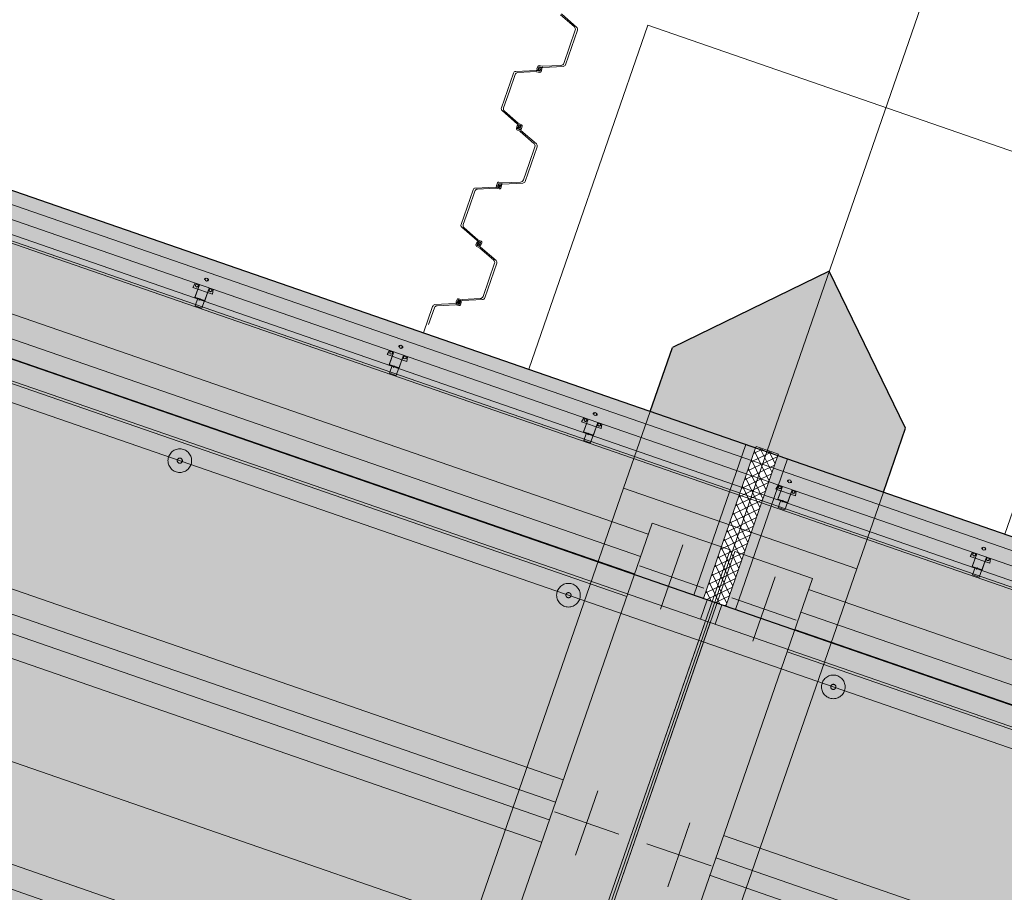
# Model space of a CAD drawing. Header units: metres. Extents: x 7508979 to 7510298, y 5841961 to 5842536.
# Tile 34 of 64: x 7509689 to 7509699, y 5842475 to 5842483. Entities that reach past the tile are written whole.
import ezdxf

# ---------------------------------------------------------------- set-up
doc = ezdxf.new("R2010")
doc.units = ezdxf.units.M
doc.linetypes.add('ACAD_ISO10W100', pattern=[18, 12, -3, 0, -3])
doc.linetypes.add('DASHED', pattern=[0.75, 0.5, -0.25])
for name, color, linetype, lineweight in [('013_AKP-Osie-2', 142, 'ACAD_ISO10W100', 18), ('015_AKP-Stal-cienka', 60, 'Continuous', 18), ('07_AKP-Wyposazenie', 133, 'Continuous', 18), ('08_JK_beton_przerywana', 40, 'DASHED', 9), ('09_JK_stal_przerywana', 90, 'DASHED', 9), ('16_JK_wyposażenie cienka', 200, 'Continuous', 13), ('AKP-Beton-widok', 44, 'Continuous', 30)]:
    doc.layers.add(name, color=color, linetype=linetype, lineweight=lineweight)
doc.layers.add('03_AKP-Kreskowania', color=7, linetype='Continuous', lineweight=9, true_color=0xa6a6a6)

msp = doc.modelspace()

# ---------------------------------------------------------------- hatches: boundary and pattern name
at = {"layer": '03_AKP-Kreskowania', "ltscale": 100, "transparency": 33554687}
h = msp.add_hatch(dxfattribs=at)
h.set_pattern_fill('GRASS', color=256, scale=0.045, angle=160.90316)
h.set_pattern_definition([(250.90316, (7511633.8898, 5841844.2328), (0.49932114, -1.028167), [0.2143125, -1.4021336]), (205.90316, (7511633.8898, 5841844.2328), (0.49932114, -1.028167), [0.2143125, -0.9286875]), (295.90316, (7511633.8898, 5841844.2328), (1.028167, 0.49932114), [0.2143125, -0.9286875])])
edge = h.paths.add_edge_path()
edge.add_spline(control_points=[(7509560.4281, 5842502.0417), (7509560.9762, 5842501.8269), (7509562.2237, 5842501.368), (7509563.4849, 5842500.9741), (7509564.2028, 5842500.7802)], knot_values=[19454.944206, 19454.944206, 19454.944206, 19454.944206, 21223.462374, 23456.740739, 23456.740739, 23456.740739, 23456.740739], degree=3, periodic=0)
edge.add_line((7509564.2028, 5842500.7802), (7509567.9422, 5842511.5796))
edge.add_line((7509567.9422, 5842511.5796), (7509567.9446, 5842511.601))
edge.add_line((7509567.9446, 5842511.601), (7509564.2647, 5842513.1229))
edge.add_line((7509564.2647, 5842513.1229), (7509560.4281, 5842502.0417))
edge = h.paths.add_edge_path()
edge.add_spline(control_points=[(7509557.9601, 5842503.0982), (7509558.5003, 5842502.8474), (7509559.0446, 5842502.6075), (7509559.5926, 5842502.3793)], knot_values=[24358.247031, 24358.247031, 24358.247031, 24358.247031, 26137.75858, 26137.75858, 26137.75858, 26137.75858], degree=3, periodic=0)
edge.add_line((7509559.5926, 5842502.3793), (7509563.4315, 5842513.4675))
edge.add_line((7509563.4315, 5842513.4675), (7509561.7858, 5842514.1481))
edge.add_line((7509561.7858, 5842514.1481), (7509557.9601, 5842503.0982))
edge = h.paths.add_edge_path()
edge.add_line((7509571.9005, 5842523.027), (7509571.9118, 5842523.0452))
edge.add_line((7509571.9118, 5842523.0452), (7509575.6504, 5842533.8449))
edge.add_spline(control_points=[(7509575.6504, 5842533.8449), (7509574.9664, 5842534.1365), (7509573.7316, 5842534.6067), (7509572.4674, 5842535.0174), (7509571.9038, 5842535.1875)], knot_values=[19454.944206, 19454.944206, 19454.944206, 19454.944206, 21688.222571, 23456.740739, 23456.740739, 23456.740739, 23456.740739], degree=3, periodic=0)
edge.add_line((7509571.9038, 5842535.1875), (7509568.0673, 5842524.1062))
edge.add_line((7509568.0673, 5842524.1062), (7509571.9005, 5842523.027))
edge = h.paths.add_edge_path()
edge.add_line((7509565.4852, 5842524.8333), (7509567.1995, 5842524.3506))
edge.add_line((7509567.1995, 5842524.3506), (7509571.0384, 5842535.4387))
edge.add_spline(control_points=[(7509571.0384, 5842535.4387), (7509570.4667, 5842535.5982), (7509569.8905, 5842535.7463), (7509569.3109, 5842535.8831)], knot_values=[24358.247031, 24358.247031, 24358.247031, 24358.247031, 26137.75858, 26137.75858, 26137.75858, 26137.75858], degree=3, periodic=0)
edge.add_line((7509569.3109, 5842535.8831), (7509565.4852, 5842524.8333))
edge = h.paths.add_edge_path()
edge.add_line((7509887.6326, 5842386.6744), (7509887.5854, 5842386.6908))
edge.add_line((7509887.5854, 5842386.6908), (7509891.9401, 5842399.2688))
edge.add_line((7509891.9401, 5842399.2688), (7509891.8637, 5842399.2926))
edge.add_line((7509891.8637, 5842399.2926), (7509887.4791, 5842386.6283))
edge.add_spline(control_points=[(7509887.4791, 5842386.6283), (7509887.9536, 5842386.3755), (7509890.7836, 5842384.9527), (7509893.6314, 5842383.8847), (7509896.0866, 5842383.23), (7509896.1132, 5842383.223)], knot_values=[21013.433794, 21013.433794, 21013.433794, 21013.433794, 22562.78043, 30165.17056, 30248.311095, 30248.311095, 30248.311095, 30248.311095], degree=3, periodic=0)
edge.add_line((7509896.1132, 5842383.223), (7509900.7195, 5842396.5278))
edge.add_line((7509900.7195, 5842396.5278), (7509891.9879, 5842399.2539))
edge.add_line((7509891.9879, 5842399.2539), (7509887.6326, 5842386.6744))
edge = h.paths.add_edge_path()
edge.add_line((7509903.4828, 5842409.6798), (7509906.9863, 5842419.7991))
edge.add_spline(control_points=[(7509906.9863, 5842419.7991), (7509906.3199, 5842420.0756), (7509903.6823, 5842421.1154), (7509900.9332, 5842421.9377), (7509898.8371, 5842422.185)], knot_values=[9690.860076, 9690.860076, 9690.860076, 9690.860076, 11850.095835, 18161.631326, 18161.631326, 18161.631326, 18161.631326], degree=3, periodic=0)
edge.add_line((7509898.8371, 5842422.185), (7509895.5102, 5842412.5758))
edge.add_line((7509895.5102, 5842412.5758), (7509895.509, 5842412.5713))
edge.add_line((7509895.509, 5842412.5713), (7509903.4828, 5842409.6798))
at = {"layer": '03_AKP-Kreskowania', "ltscale": 100, "transparency": 33554572}
h = msp.add_hatch(color=256, dxfattribs=at)
h.dxf.hatch_style = 1
h.paths.add_polyline_path([(7509658.4162, 5842490.5913), (7509695.8085, 5842477.6453), (7509696.3156, 5842479.11), (7509658.9233, 5842492.056)])
at = {"layer": '03_AKP-Kreskowania', "ltscale": 100, "transparency": 33554636}
h = msp.add_hatch(color=256, dxfattribs=at)
h.dxf.hatch_style = 1
h.paths.add_polyline_path([(7509658.2185, 5842490.4481), (7509695.8754, 5842477.4105), (7509695.9408, 5842477.5995), (7509658.2839, 5842490.6371)])
at = {"layer": '03_AKP-Kreskowania', "ltscale": 100, "transparency": 33554508}
h = msp.add_hatch(color=256, dxfattribs=at)
h.dxf.hatch_style = 1
h.paths.add_polyline_path([(7509655.8811, 5842483.8497), (7509693.6325, 5842470.7794), (7509695.9226, 5842477.3942), (7509658.1712, 5842490.4644)])
at = {"layer": '03_AKP-Kreskowania', "ltscale": 100, "transparency": 33554597}
h = msp.add_hatch(color=256, dxfattribs=at)
h.dxf.hatch_style = 1
h.paths.add_polyline_path([(7509696.5237, 5842479.0538), (7509696.6324, 5842479.0162), (7509696.6275, 5842479.002), (7509697.6528, 5842478.6471), (7509697.8684, 5842479.2698), (7509697.127, 5842480.7964)])
h.paths.add_polyline_path([(7509695.6005, 5842480.055), (7509695.3849, 5842479.4323), (7509696.4101, 5842479.0773), (7509696.415, 5842479.0915), (7509696.5237, 5842479.0538), (7509697.127, 5842480.7964)])
at = {"layer": '03_AKP-Kreskowania', "ltscale": 100, "transparency": 33554648}
h = msp.add_hatch(color=256, dxfattribs=at)
h.dxf.hatch_style = 1
h.paths.add_polyline_path([(7509695.8085, 5842477.6453), (7509695.903, 5842477.6126), (7509696.4101, 5842479.0773), (7509696.3156, 5842479.11)])
at = {"layer": '03_AKP-Kreskowania', "ltscale": 100, "transparency": 33554687}
h = msp.add_hatch(dxfattribs=at)
h.set_pattern_fill('ANSI37', color=256, scale=0.02, angle=160.90316)
h.set_pattern_definition([(205.903159, (7511510.89251, 5841855.76089), (0.0277400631, -0.0571203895), []), (295.903159, (7511510.89251, 5841855.76089), (0.0571203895, 0.0277400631), [])])
h.paths.add_polyline_path([(7509695.903, 5842477.6126), (7509696.1204, 5842477.5373), (7509696.6324, 5842479.0162), (7509696.415, 5842479.0915)])
at = {"layer": '03_AKP-Kreskowania', "ltscale": 100, "transparency": 33554648}
h = msp.add_hatch(color=256, dxfattribs=at)
h.dxf.hatch_style = 1
h.paths.add_polyline_path([(7509696.1204, 5842477.5373), (7509696.2149, 5842477.5046), (7509696.722, 5842478.9693), (7509696.6275, 5842479.002)])
at = {"layer": '03_AKP-Kreskowania', "ltscale": 100, "transparency": 33554572}
h = msp.add_hatch(color=256, dxfattribs=at)
h.dxf.hatch_style = 1
h.paths.add_polyline_path([(7509696.2149, 5842477.5046), (7509733.6072, 5842464.5587), (7509734.1143, 5842466.0234), (7509696.722, 5842478.9693)])
at = {"layer": '03_AKP-Kreskowania', "ltscale": 100, "transparency": 33554648}
h = msp.add_hatch(color=256, dxfattribs=at)
h.dxf.hatch_style = 1
h.paths.add_polyline_path([(7509695.8754, 5842477.4105), (7509696.0171, 5842477.3614), (7509696.0826, 5842477.5504), (7509695.9408, 5842477.5995)])
at = {"layer": '03_AKP-Kreskowania', "ltscale": 100, "transparency": 33554636}
h = msp.add_hatch(color=256, dxfattribs=at)
h.dxf.hatch_style = 1
h.paths.add_polyline_path([(7509696.0171, 5842477.3614), (7509733.6741, 5842464.3239), (7509733.7395, 5842464.5129), (7509696.0826, 5842477.5504)])
at = {"layer": '03_AKP-Kreskowania', "ltscale": 100, "transparency": 33554687}
h = msp.add_hatch(color=256, dxfattribs=at)
h.dxf.hatch_style = 1
h.paths.add_polyline_path([(7509693.6297, 5842470.7714), (7509693.677, 5842470.7551), (7509695.9699, 5842477.3778), (7509695.9226, 5842477.3942)])
at = {"layer": '03_AKP-Kreskowania', "ltscale": 100, "transparency": 33554508}
h = msp.add_hatch(color=256, dxfattribs=at)
h.dxf.hatch_style = 1
h.paths.add_polyline_path([(7509693.6797, 5842470.763), (7509731.4312, 5842457.6928), (7509733.7213, 5842464.3075), (7509695.9699, 5842477.3778)])

# ---------------------------------------------------------------- linework, layer by layer
at = {"layer": '013_AKP-Osie-2', "ltscale": 100}
for p, q in [((7509902.6542, 5842402.1159), (7509563.6355, 5842519.4907)), ((7509903.734, 5842405.2346), (7509582.4849, 5842516.4573))]:
    msp.add_line(p, q, dxfattribs=at)
at = {"layer": '013_AKP-Osie-2', "ltscale": 70}
msp.add_line((7509698.6918, 5842485.3159), (7509691.1523, 5842463.5394), dxfattribs=at)
at = {"layer": '013_AKP-Osie-2', "ltscale": 15}
for p, q in [((7509695.4857, 5842477.5076), (7509695.7022, 5842478.1329)), ((7509695.2813, 5842477.9285), (7509695.9066, 5842477.712)), ((7509696.3835, 5842477.1968), (7509696.5999, 5842477.8221)), ((7509696.8043, 5842477.4012), (7509696.1791, 5842477.6177)), ((7509694.658, 5842475.1169), (7509694.8745, 5842475.7422)), ((7509694.4536, 5842475.5378), (7509695.0789, 5842475.3213)), ((7509695.5557, 5842474.8061), (7509695.7722, 5842475.4314)), ((7509695.9766, 5842475.0105), (7509695.3513, 5842475.227))]:
    msp.add_line(p, q, dxfattribs=at)
at = {"layer": '015_AKP-Stal-cienka'}
for p, q in [((7509694.5143, 5842483.2886), (7509694.6477, 5842483.1725)), ((7509694.5213, 5842483.2976), (7509694.671, 5842483.1674)), ((7509694.5616, 5842482.8035), (7509694.6782, 5842483.1403)), ((7509694.6564, 5842483.1401), (7509694.6005, 5842482.9786)), ((7509694.5446, 5842482.8172), (7509694.6005, 5842482.9786)), ((7509694.2841, 5842482.7646), (7509694.2921, 5842482.7879)), ((7509694.2946, 5842482.7615), (7509694.3013, 5842482.7808)), ((7509694.2983, 5842482.766), (7509694.2966, 5842482.761)), ((7509694.2996, 5842482.7584), (7509694.3159, 5842482.7674)), ((7509694.3167, 5842482.7663), (7509694.3005, 5842482.7574)), ((7509694.3129, 5842482.7607), (7509694.3034, 5842482.764)), ((7509694.3034, 5842482.764), (7509694.3129, 5842482.7607)), ((7509694.3129, 5842482.7607), (7509694.3034, 5842482.764)), ((7509694.3034, 5842482.764), (7509694.3129, 5842482.7607)), ((7509694.3341, 5842482.789), (7509694.3063, 5842482.7956)), ((7509694.3065, 5842482.7577), (7509694.3098, 5842482.7671)), ((7509694.3098, 5842482.7671), (7509694.3065, 5842482.7577)), ((7509694.3065, 5842482.7577), (7509694.3098, 5842482.7671)), ((7509694.3098, 5842482.7671), (7509694.3065, 5842482.7577)), ((7509694.334, 5842482.7776), (7509694.3072, 5842482.784)), ((7509694.3217, 5842482.7632), (7509694.315, 5842482.744)), ((7509694.3168, 5842482.7782), (7509694.3248, 5842482.7754)), ((7509694.318, 5842482.7588), (7509694.3198, 5842482.7638)), ((7509694.3183, 5842482.7676), (7509694.3198, 5842482.7671)), ((7509694.3411, 5842482.7884), (7509694.5177, 5842482.7971)), ((7509694.3411, 5842482.777), (7509694.5392, 5842482.7867)), ((7509693.9381, 5842482.3844), (7509694.0548, 5842482.7212)), ((7509694.0717, 5842482.7075), (7509694.0158, 5842482.5461)), ((7509694.2753, 5842482.7478), (7509694.0772, 5842482.738)), ((7509694.2752, 5842482.7364), (7509694.0986, 5842482.7277)), ((7509694.2822, 5842482.7358), (7509694.3101, 5842482.7291)), ((7509694.2823, 5842482.7471), (7509694.3091, 5842482.7408)), ((7509694.2995, 5842482.7466), (7509694.2915, 5842482.7494)), ((7509694.298, 5842482.7572), (7509694.2965, 5842482.7577)), ((7509694.3323, 5842482.7601), (7509694.3242, 5842482.7369)), ((7509693.9599, 5842482.3847), (7509694.0158, 5842482.5461)), ((7509694.095, 5842482.2272), (7509693.9454, 5842482.3574)), ((7509694.102, 5842482.2362), (7509693.9686, 5842482.3522)), ((7509694.0915, 5842482.2085), (7509694.0835, 5842482.1853)), ((7509694.1018, 5842482.2044), (7509694.0951, 5842482.1852)), ((7509694.101, 5842482.2234), (7509694.126, 5842482.2118)), ((7509694.1019, 5842482.1987), (7509694.1036, 5842482.2037)), ((7509694.1071, 5842482.2058), (7509694.1056, 5842482.2063)), ((7509694.1148, 5842482.2132), (7509694.1068, 5842482.2159)), ((7509694.1071, 5842482.197), (7509694.1166, 5842482.1938)), ((7509694.1166, 5842482.1938), (7509694.1071, 5842482.197)), ((7509694.1071, 5842482.197), (7509694.1166, 5842482.1938)), ((7509694.1166, 5842482.1938), (7509694.1071, 5842482.197)), ((7509694.1076, 5842482.2038), (7509694.1148, 5842482.1867)), ((7509694.1079, 5842482.2324), (7509694.1339, 5842482.2203)), ((7509694.1161, 5842482.187), (7509694.1089, 5842482.2041)), ((7509694.1102, 5842482.1907), (7509694.1135, 5842482.2001)), ((7509694.1135, 5842482.2001), (7509694.1102, 5842482.1907)), ((7509694.1102, 5842482.1907), (7509694.1135, 5842482.2001)), ((7509694.1135, 5842482.2001), (7509694.1102, 5842482.1907)), ((7509694.1218, 5842482.1921), (7509694.1201, 5842482.1871)), ((7509694.122, 5842482.1863), (7509694.1286, 5842482.2056)), ((7509694.1322, 5842482.1823), (7509694.1402, 5842482.2055)), ((7509694.1158, 5842482.1584), (7509694.0898, 5842482.1704)), ((7509694.1228, 5842482.1674), (7509694.0977, 5842482.179)), ((7509694.1089, 5842482.1776), (7509694.1169, 5842482.1749)), ((7509694.1166, 5842482.185), (7509694.1181, 5842482.1845)), ((7509694.1217, 5842482.1546), (7509694.2551, 5842482.0386)), ((7509694.1287, 5842482.1636), (7509694.2784, 5842482.0334)), ((7509694.169, 5842481.6696), (7509694.2856, 5842482.0064)), ((7509694.2638, 5842482.0061), (7509694.2079, 5842481.8447)), ((7509694.152, 5842481.6832), (7509694.2079, 5842481.8447)), ((7509693.8827, 5842481.6138), (7509693.6846, 5842481.6041)), ((7509693.8897, 5842481.6132), (7509693.9165, 5842481.6068)), ((7509693.8915, 5842481.6307), (7509693.8995, 5842481.6539)), ((7509693.9069, 5842481.6126), (7509693.8989, 5842481.6154)), ((7509693.902, 5842481.6275), (7509693.9087, 5842481.6468)), ((7509693.9054, 5842481.6232), (7509693.9039, 5842481.6237)), ((7509693.9057, 5842481.632), (7509693.904, 5842481.627)), ((7509693.907, 5842481.6245), (7509693.9233, 5842481.6334)), ((7509693.9241, 5842481.6324), (7509693.9079, 5842481.6234)), ((7509693.9203, 5842481.6268), (7509693.9108, 5842481.6301)), ((7509693.9108, 5842481.6301), (7509693.9203, 5842481.6268)), ((7509693.9203, 5842481.6268), (7509693.9108, 5842481.6301)), ((7509693.9108, 5842481.6301), (7509693.9203, 5842481.6268)), ((7509693.9415, 5842481.655), (7509693.9137, 5842481.6617)), ((7509693.9139, 5842481.6237), (7509693.9172, 5842481.6331)), ((7509693.9172, 5842481.6331), (7509693.9139, 5842481.6237)), ((7509693.9139, 5842481.6237), (7509693.9172, 5842481.6331)), ((7509693.9172, 5842481.6331), (7509693.9139, 5842481.6237)), ((7509693.9414, 5842481.6437), (7509693.9146, 5842481.65)), ((7509693.9291, 5842481.6293), (7509693.9224, 5842481.61)), ((7509693.9242, 5842481.6442), (7509693.9322, 5842481.6414)), ((7509693.9254, 5842481.6248), (7509693.9272, 5842481.6298)), ((7509693.9257, 5842481.6336), (7509693.9272, 5842481.6331)), ((7509693.9397, 5842481.6262), (7509693.9316, 5842481.6029)), ((7509693.9485, 5842481.6544), (7509694.1251, 5842481.6631)), ((7509693.9485, 5842481.643), (7509694.1466, 5842481.6528)), ((7509693.5456, 5842481.2505), (7509693.6622, 5842481.5873)), ((7509693.6791, 5842481.5736), (7509693.6232, 5842481.4122)), ((7509693.8826, 5842481.6024), (7509693.706, 5842481.5937)), ((7509693.8896, 5842481.6018), (7509693.9175, 5842481.5952)), ((7509693.5673, 5842481.2507), (7509693.6232, 5842481.4122)), ((7509693.7024, 5842481.0932), (7509693.5528, 5842481.2234)), ((7509693.7094, 5842481.1022), (7509693.576, 5842481.2183)), ((7509693.6989, 5842481.0746), (7509693.6909, 5842481.0513)), ((7509693.7092, 5842481.0705), (7509693.7025, 5842481.0512)), ((7509693.7302, 5842481.0335), (7509693.7051, 5842481.045)), ((7509693.7084, 5842481.0894), (7509693.7334, 5842481.0778)), ((7509693.7093, 5842481.0647), (7509693.711, 5842481.0697)), ((7509693.7145, 5842481.0718), (7509693.713, 5842481.0723)), ((7509693.7222, 5842481.0792), (7509693.7142, 5842481.082)), ((7509693.7145, 5842481.0631), (7509693.724, 5842481.0598)), ((7509693.724, 5842481.0598), (7509693.7145, 5842481.0631)), ((7509693.7145, 5842481.0631), (7509693.724, 5842481.0598)), ((7509693.724, 5842481.0598), (7509693.7145, 5842481.0631)), ((7509693.715, 5842481.0698), (7509693.7222, 5842481.0527)), ((7509693.7153, 5842481.0984), (7509693.7413, 5842481.0864)), ((7509693.7235, 5842481.053), (7509693.7163, 5842481.0701)), ((7509693.7163, 5842481.0437), (7509693.7243, 5842481.0409)), ((7509693.7176, 5842481.0567), (7509693.7209, 5842481.0662)), ((7509693.7209, 5842481.0662), (7509693.7176, 5842481.0567)), ((7509693.7176, 5842481.0567), (7509693.7209, 5842481.0662)), ((7509693.7209, 5842481.0662), (7509693.7176, 5842481.0567)), ((7509693.724, 5842481.0511), (7509693.7255, 5842481.0505)), ((7509693.7292, 5842481.0581), (7509693.7275, 5842481.0532)), ((7509693.7294, 5842481.0524), (7509693.736, 5842481.0717)), ((7509693.7396, 5842481.0483), (7509693.7476, 5842481.0716)), ((7509693.7232, 5842481.0245), (7509693.6972, 5842481.0365)), ((7509693.7291, 5842481.0206), (7509693.8625, 5842480.9046)), ((7509693.7361, 5842481.0296), (7509693.8858, 5842480.8995)), ((7509693.7764, 5842480.5356), (7509693.893, 5842480.8724)), ((7509693.8712, 5842480.8721), (7509693.8153, 5842480.7107)), ((7509693.7594, 5842480.5493), (7509693.8153, 5842480.7107)), ((7509693.4901, 5842480.4799), (7509693.292, 5842480.4701)), ((7509693.49, 5842480.4685), (7509693.3134, 5842480.4598)), ((7509693.497, 5842480.4678), (7509693.5249, 5842480.4612)), ((7509693.4971, 5842480.4792), (7509693.5239, 5842480.4728)), ((7509693.4989, 5842480.4967), (7509693.5069, 5842480.52)), ((7509693.5143, 5842480.4787), (7509693.5063, 5842480.4814)), ((7509693.5094, 5842480.4936), (7509693.5161, 5842480.5129)), ((7509693.5128, 5842480.4892), (7509693.5113, 5842480.4898)), ((7509693.5131, 5842480.498), (7509693.5114, 5842480.4931)), ((7509693.5144, 5842480.4905), (7509693.5307, 5842480.4995)), ((7509693.5315, 5842480.4984), (7509693.5153, 5842480.4894)), ((7509693.5277, 5842480.4928), (7509693.5182, 5842480.4961)), ((7509693.5182, 5842480.4961), (7509693.5277, 5842480.4928)), ((7509693.5277, 5842480.4928), (7509693.5182, 5842480.4961)), ((7509693.5182, 5842480.4961), (7509693.5277, 5842480.4928)), ((7509693.5489, 5842480.5211), (7509693.5211, 5842480.5277)), ((7509693.5213, 5842480.4897), (7509693.5246, 5842480.4992)), ((7509693.5246, 5842480.4992), (7509693.5213, 5842480.4897)), ((7509693.5213, 5842480.4897), (7509693.5246, 5842480.4992)), ((7509693.5246, 5842480.4992), (7509693.5213, 5842480.4897)), ((7509693.5488, 5842480.5097), (7509693.522, 5842480.5161)), ((7509693.5365, 5842480.4953), (7509693.5298, 5842480.4761)), ((7509693.5316, 5842480.5102), (7509693.5396, 5842480.5075)), ((7509693.5328, 5842480.4909), (7509693.5346, 5842480.4959)), ((7509693.5331, 5842480.4997), (7509693.5346, 5842480.4991)), ((7509693.5471, 5842480.4922), (7509693.539, 5842480.4689)), ((7509693.5559, 5842480.5204), (7509693.7325, 5842480.5291)), ((7509693.5559, 5842480.509), (7509693.754, 5842480.5188)), ((7509693.1803, 5842480.1955), (7509693.2696, 5842480.4533)), ((7509693.2865, 5842480.4396), (7509693.2306, 5842480.2782))]:
    msp.add_line(p, q, dxfattribs=at)
for centre, radius, start, end in [((7509694.6281, 5842483.1499), 0.03, 340.90316, 48.9858), ((7509694.6546, 5842483.1485), 0.025, 340.90316, 48.9858), ((7509694.2954, 5842482.7607), 0.012, 160.90316, 250.90316), ((7509694.3035, 5842482.784), 0.012, 76.61416, 160.90316), ((7509694.2975, 5842482.7605), 0.003, 160.90316, 250.90316), ((7509694.2986, 5842482.7603), 0.00213, 160.90316, 298.90315), ((7509694.3172, 5842482.7594), 0.02, 111.44148, 160.90316), ((7509694.306, 5842482.7791), 0.005, 76.61416, 160.90316), ((7509694.3135, 5842482.7687), 0.01, 70.90316, 111.44148), ((7509694.3173, 5842482.7648), 0.003, 70.90316, 118.90315), ((7509694.3178, 5842482.7645), 0.00213, 340.90316, 118.90315), ((7509694.3189, 5842482.7642), 0.003, 340.90316, 70.90316), ((7509694.3209, 5842482.764), 0.012, 340.90316, 70.90316), ((7509694.3398, 5842482.8019), 0.025, 256.61416, 272.82052), ((7509694.3399, 5842482.8133), 0.025, 256.61416, 272.82052), ((7509694.5163, 5842482.827), 0.03, 272.82052, 340.90316), ((7509694.5379, 5842482.8117), 0.025, 272.82052, 340.90316), ((7509694.0784, 5842482.7131), 0.025, 92.82052, 160.90316), ((7509694.1001, 5842482.6977), 0.03, 92.82052, 160.90316), ((7509694.2764, 5842482.7114), 0.025, 76.61416, 92.82052), ((7509694.2765, 5842482.7228), 0.025, 76.61416, 92.82052), ((7509694.299, 5842482.76), 0.003, 250.90316, 298.90315), ((7509694.3028, 5842482.756), 0.01, 250.90316, 291.44148), ((7509694.2991, 5842482.7653), 0.02, 291.44148, 340.90316), ((7509694.3103, 5842482.7456), 0.005, 256.61416, 340.90316), ((7509694.3129, 5842482.7408), 0.012, 256.61416, 340.90316), ((7509693.9618, 5842482.3762), 0.025, 160.90316, 228.9858), ((7509693.9883, 5842482.3749), 0.03, 160.90316, 228.9858), ((7509694.1029, 5842482.2046), 0.012, 70.90316, 160.90316), ((7509694.1115, 5842482.2461), 0.025, 228.9858, 245.19215), ((7509694.1208, 5842482.1921), 0.02, 160.90316, 210.36484), ((7509694.1046, 5842482.2035), 0.003, 70.90316, 160.90316), ((7509694.1184, 5842482.2551), 0.025, 228.9858, 245.19215), ((7509694.1056, 5842482.203), 0.00213, 22.90317, 160.90316), ((7509694.1062, 5842482.2029), 0.003, 22.90317, 70.90316), ((7509694.1116, 5842482.2037), 0.01, 30.36484, 70.90316), ((7509694.1176, 5842482.1879), 0.003, 202.90317, 250.90316), ((7509694.1181, 5842482.1878), 0.00213, 202.90317, 340.90316), ((7509694.1191, 5842482.1873), 0.003, 250.90316, 340.90316), ((7509694.1029, 5842482.1986), 0.02, 340.90316, 30.36484), ((7509694.1239, 5842482.2072), 0.005, 340.90316, 65.19215), ((7509694.1289, 5842482.2095), 0.012, 340.90316, 65.19215), ((7509694.0948, 5842482.1813), 0.012, 160.90316, 245.19215), ((7509694.0998, 5842482.1835), 0.005, 160.90316, 245.19215), ((7509694.1122, 5842482.1871), 0.01, 210.36484, 250.90316), ((7509694.1053, 5842482.1357), 0.025, 48.9858, 65.19215), ((7509694.1209, 5842482.1862), 0.012, 250.90316, 340.90316), ((7509694.1123, 5842482.1447), 0.025, 48.9858, 65.19215), ((7509694.2355, 5842482.0159), 0.03, 340.90316, 48.9858), ((7509694.262, 5842482.0146), 0.025, 340.90316, 48.9858), ((7509693.8839, 5842481.5889), 0.025, 76.61416, 92.82052), ((7509693.9028, 5842481.6267), 0.012, 160.90316, 250.90316), ((7509693.9109, 5842481.65), 0.012, 76.61416, 160.90316), ((7509693.9049, 5842481.6266), 0.003, 160.90316, 250.90316), ((7509693.906, 5842481.6263), 0.00213, 160.90316, 298.90315), ((7509693.9064, 5842481.626), 0.003, 250.90316, 298.90315), ((7509693.9246, 5842481.6255), 0.02, 111.44148, 160.90316), ((7509693.9102, 5842481.6221), 0.01, 250.90316, 291.44148), ((7509693.9134, 5842481.6452), 0.005, 76.61416, 160.90316), ((7509693.9065, 5842481.6314), 0.02, 291.44148, 340.90316), ((7509693.9209, 5842481.6348), 0.01, 70.90316, 111.44148), ((7509693.9247, 5842481.6308), 0.003, 70.90316, 118.90315), ((7509693.9252, 5842481.6305), 0.00213, 340.90316, 118.90315), ((7509693.9263, 5842481.6303), 0.003, 340.90316, 70.90316), ((7509693.9283, 5842481.6301), 0.012, 340.90316, 70.90316), ((7509693.9472, 5842481.668), 0.025, 256.61416, 272.82052), ((7509693.9473, 5842481.6794), 0.025, 256.61416, 272.82052), ((7509694.1237, 5842481.6931), 0.03, 272.82052, 340.90316), ((7509694.1454, 5842481.6777), 0.025, 272.82052, 340.90316), ((7509693.6858, 5842481.5791), 0.025, 92.82052, 160.90316), ((7509693.7075, 5842481.5638), 0.03, 92.82052, 160.90316), ((7509693.8838, 5842481.5775), 0.025, 76.61416, 92.82052), ((7509693.9177, 5842481.6117), 0.005, 256.61416, 340.90316), ((7509693.9203, 5842481.6068), 0.012, 256.61416, 340.90316), ((7509693.5692, 5842481.2423), 0.025, 160.90316, 228.9858), ((7509693.5957, 5842481.2409), 0.03, 160.90316, 228.9858), ((7509693.7022, 5842481.0474), 0.012, 160.90316, 245.19215), ((7509693.7103, 5842481.0706), 0.012, 70.90316, 160.90316), ((7509693.7072, 5842481.0496), 0.005, 160.90316, 245.19215), ((7509693.7189, 5842481.1121), 0.025, 228.9858, 245.19215), ((7509693.7282, 5842481.0582), 0.02, 160.90316, 210.36484), ((7509693.712, 5842481.0695), 0.003, 70.90316, 160.90316), ((7509693.7258, 5842481.1211), 0.025, 228.9858, 245.19215), ((7509693.7196, 5842481.0531), 0.01, 210.36484, 250.90316), ((7509693.713, 5842481.069), 0.00213, 22.90317, 160.90316), ((7509693.7136, 5842481.069), 0.003, 22.90317, 70.90316), ((7509693.719, 5842481.0697), 0.01, 30.36484, 70.90316), ((7509693.725, 5842481.0539), 0.003, 202.90317, 250.90316), ((7509693.7255, 5842481.0539), 0.00213, 202.90317, 340.90316), ((7509693.7283, 5842481.0522), 0.012, 250.90316, 340.90316), ((7509693.7265, 5842481.0534), 0.003, 250.90316, 340.90316), ((7509693.7103, 5842481.0647), 0.02, 340.90316, 30.36484), ((7509693.7313, 5842481.0733), 0.005, 340.90316, 65.19215), ((7509693.7363, 5842481.0755), 0.012, 340.90316, 65.19215), ((7509693.7127, 5842481.0018), 0.025, 48.9858, 65.19215), ((7509693.7197, 5842481.0108), 0.025, 48.9858, 65.19215), ((7509693.8429, 5842480.882), 0.03, 340.90316, 48.9858), ((7509693.8694, 5842480.8806), 0.025, 340.90316, 48.9858), ((7509693.2932, 5842480.4451), 0.025, 92.82052, 160.90316), ((7509693.4912, 5842480.4435), 0.025, 76.61416, 92.82052), ((7509693.4913, 5842480.4549), 0.025, 76.61416, 92.82052), ((7509693.5102, 5842480.4928), 0.012, 160.90316, 250.90316), ((7509693.5183, 5842480.516), 0.012, 76.61416, 160.90316), ((7509693.5123, 5842480.4926), 0.003, 160.90316, 250.90316), ((7509693.5134, 5842480.4924), 0.00213, 160.90316, 298.90315), ((7509693.5138, 5842480.4921), 0.003, 250.90316, 298.90315), ((7509693.532, 5842480.4915), 0.02, 111.44148, 160.90316), ((7509693.5176, 5842480.4881), 0.01, 250.90316, 291.44148), ((7509693.5208, 5842480.5112), 0.005, 76.61416, 160.90316), ((7509693.5139, 5842480.4974), 0.02, 291.44148, 340.90316), ((7509693.5251, 5842480.4777), 0.005, 256.61416, 340.90316), ((7509693.5283, 5842480.5008), 0.01, 70.90316, 111.44148), ((7509693.5277, 5842480.4729), 0.012, 256.61416, 340.90316), ((7509693.5321, 5842480.4968), 0.003, 70.90316, 118.90315), ((7509693.5326, 5842480.4966), 0.00213, 340.90316, 118.90315), ((7509693.5337, 5842480.4963), 0.003, 340.90316, 70.90316), ((7509693.5357, 5842480.4961), 0.012, 340.90316, 70.90316), ((7509693.5546, 5842480.534), 0.025, 256.61416, 272.82052), ((7509693.5547, 5842480.5454), 0.025, 256.61416, 272.82052), ((7509693.7311, 5842480.5591), 0.03, 272.82052, 340.90316), ((7509693.7528, 5842480.5438), 0.025, 272.82052, 340.90316), ((7509693.3149, 5842480.4298), 0.03, 92.82052, 160.90316)]:
    msp.add_arc(centre, radius, start, end, dxfattribs=at)
at = {"layer": '07_AKP-Wyposazenie', "ltscale": 100}
for p, q in [((7509903.7993, 5842405.4232), (7509564.7806, 5842522.7981)), ((7509696.3156, 5842479.11), (7509695.8085, 5842477.6453)), ((7509696.722, 5842478.9693), (7509696.2149, 5842477.5046)), ((7509695.9408, 5842477.5995), (7509695.8754, 5842477.4105)), ((7509696.0826, 5842477.5504), (7509696.0171, 5842477.3614)), ((7509695.9226, 5842477.3942), (7509693.6325, 5842470.7794)), ((7509695.9699, 5842477.3778), (7509693.6797, 5842470.763))]:
    msp.add_line(p, q, dxfattribs=at)
msp.add_lwpolyline([(7509695.903, 5842477.6126), (7509696.4101, 5842479.0773), (7509696.415, 5842479.0915), (7509696.6324, 5842479.0162), (7509696.6275, 5842479.002), (7509696.1204, 5842477.5373)], dxfattribs=at)
at = {"layer": '08_JK_beton_przerywana', "ltscale": 400}
for p, q in [((7509695.366, 5842478.2379), (7509659.1265, 5842490.7847)), ((7509695.2908, 5842478.0205), (7509659.0513, 5842490.5673)), ((7509695.2319, 5842477.8504), (7509658.9924, 5842490.3972)), ((7509695.1566, 5842477.6331), (7509658.9171, 5842490.1799)), ((7509694.5383, 5842475.8471), (7509658.2988, 5842488.3939)), ((7509694.463, 5842475.6297), (7509658.2235, 5842488.1766)), ((7509694.4041, 5842475.4597), (7509658.1647, 5842488.0065)), ((7509694.3289, 5842475.2423), (7509658.0894, 5842487.7891)), ((7509693.7104, 5842473.456), (7509657.471, 5842486.0028)), ((7509693.6352, 5842473.2387), (7509657.3957, 5842485.7855)), ((7509733.1647, 5842465.1512), (7509696.9252, 5842477.698)), ((7509733.0894, 5842464.9339), (7509696.85, 5842477.4807)), ((7509733.0305, 5842464.7638), (7509696.7911, 5842477.3106)), ((7509732.9553, 5842464.5464), (7509696.7158, 5842477.0933)), ((7509732.337, 5842462.7605), (7509696.0975, 5842475.3073)), ((7509732.2617, 5842462.5431), (7509696.0222, 5842475.0899)), ((7509732.2028, 5842462.373), (7509695.9633, 5842474.9198))]:
    msp.add_line(p, q, dxfattribs=at)
at = {"layer": '08_JK_beton_przerywana', "ltscale": 300}
for p, q in [((7509695.1261, 5842478.6848), (7509695.3849, 5842479.4323)), ((7509697.394, 5842477.8996), (7509697.6528, 5842478.6471))]:
    msp.add_line(p, q, dxfattribs=at)
at = {"layer": '08_JK_beton_przerywana', "ltscale": 250, "transparency": 33554559}
msp.add_lwpolyline([(7509694.2036, 5842479.8412), (7509695.3621, 5842483.1873), (7509699.9925, 5842481.5842), (7509698.834, 5842478.2381)], dxfattribs=at)
at = {"layer": '08_JK_beton_przerywana', "ltscale": 300}
msp.add_lwpolyline([(7509692.2084, 5842470.2576), (7509695.1261, 5842478.6848), (7509697.394, 5842477.8996), (7509694.4763, 5842469.4724)], close=True, dxfattribs=at)
at = {"layer": '08_JK_beton_przerywana', "ltscale": 230}
for points in [[(7509693.3331, 5842469.9147), (7509696.1615, 5842478.0841), (7509695.4056, 5842478.3459), (7509692.5772, 5842470.1765)], [(7509693.3804, 5842469.8984), (7509696.2088, 5842478.0678), (7509696.9648, 5842477.806), (7509694.1364, 5842469.6366)]]:
    msp.add_lwpolyline(points, close=True, dxfattribs=at)
at = {"layer": '09_JK_stal_przerywana', "ltscale": 200}
for p, q in [((7509575.6617, 5842520.7409), (7509892.5742, 5842411.0197)), ((7509575.6185, 5842520.6162), (7509892.531, 5842410.895))]:
    msp.add_line(p, q, dxfattribs=at)
at = {"layer": '09_JK_stal_przerywana', "ltscale": 100}
for centre, radius in [((7509690.8106, 5842478.9528), 0.115), ((7509690.8106, 5842478.9528), 0.025), ((7509694.5905, 5842477.6442), 0.115), ((7509694.5905, 5842477.6442), 0.025), ((7509697.166, 5842476.7525), 0.115), ((7509697.166, 5842476.7525), 0.025)]:
    msp.add_circle(centre, radius, dxfattribs=at)
at = {"layer": '16_JK_wyposażenie cienka'}
for p, q in [((7509565.2196, 5842524.0662), (7509893.7214, 5842410.3325)), ((7509565.1941, 5842523.9925), (7509893.6959, 5842410.2588)), ((7509565.201, 5842524.0123), (7509893.7028, 5842410.2787)), ((7509575.663, 5842520.7447), (7509892.5755, 5842411.0235)), ((7509575.6172, 5842520.6124), (7509892.5297, 5842410.8912)), ((7509690.9386, 5842480.6383), (7509690.9606, 5842480.6783)), ((7509690.96, 5842480.5473), (7509691.0006, 5842480.6645)), ((7509691.0006, 5842480.6645), (7509690.96, 5842480.5473)), ((7509690.9859, 5842480.6219), (7509690.9386, 5842480.6383)), ((7509691.0951, 5842480.6317), (7509691.0545, 5842480.5146)), ((7509691.0575, 5842480.5231), (7509691.0951, 5842480.6317)), ((7509691.1276, 5842480.5729), (7509691.0804, 5842480.5892)), ((7509691.135, 5842480.6179), (7509691.1276, 5842480.5729)), ((7509690.9942, 5842480.5238), (7509691.0131, 5842480.5173)), ((7509691.0138, 5842480.5223), (7509690.9968, 5842480.5282)), ((7509691.0069, 5842480.53), (7509691.0004, 5842480.5111)), ((7509692.8286, 5842479.984), (7509692.8506, 5842480.024)), ((7509692.8758, 5842479.9676), (7509692.8286, 5842479.984)), ((7509692.85, 5842479.8929), (7509692.8905, 5842480.0101)), ((7509692.8905, 5842480.0101), (7509692.85, 5842479.8929)), ((7509692.985, 5842479.9774), (7509692.9445, 5842479.8602)), ((7509692.9474, 5842479.8687), (7509692.985, 5842479.9774)), ((7509693.0176, 5842479.9185), (7509692.9703, 5842479.9349)), ((7509693.025, 5842479.9636), (7509693.0176, 5842479.9185)), ((7509692.8842, 5842479.8695), (7509692.9031, 5842479.8629)), ((7509692.9037, 5842479.868), (7509692.8867, 5842479.8739)), ((7509692.8969, 5842479.8756), (7509692.8903, 5842479.8567)), ((7509694.7185, 5842479.3296), (7509694.7405, 5842479.3696)), ((7509694.7657, 5842479.3133), (7509694.7185, 5842479.3296)), ((7509694.7399, 5842479.2386), (7509694.7805, 5842479.3558)), ((7509694.7805, 5842479.3558), (7509694.7399, 5842479.2386)), ((7509694.875, 5842479.3231), (7509694.8344, 5842479.2059)), ((7509694.8373, 5842479.2144), (7509694.875, 5842479.3231)), ((7509694.7937, 5842479.2136), (7509694.7767, 5842479.2195)), ((7509694.7868, 5842479.2213), (7509694.7803, 5842479.2024)), ((7509694.9075, 5842479.2642), (7509694.8602, 5842479.2805)), ((7509694.9149, 5842479.3092), (7509694.9075, 5842479.2642)), ((7509694.7741, 5842479.2151), (7509694.793, 5842479.2086)), ((7509696.6084, 5842478.6753), (7509696.6304, 5842478.7153)), ((7509696.6557, 5842478.6589), (7509696.6084, 5842478.6753)), ((7509696.6298, 5842478.5843), (7509696.6704, 5842478.7015)), ((7509696.6704, 5842478.7015), (7509696.6298, 5842478.5843)), ((7509696.7649, 5842478.6687), (7509696.7243, 5842478.5516)), ((7509696.7273, 5842478.5601), (7509696.7649, 5842478.6687)), ((7509696.8049, 5842478.6549), (7509696.7974, 5842478.6099)), ((7509696.664, 5842478.5608), (7509696.6829, 5842478.5543)), ((7509696.6836, 5842478.5593), (7509696.6666, 5842478.5652)), ((7509696.6767, 5842478.567), (7509696.6702, 5842478.5481)), ((7509696.7974, 5842478.6099), (7509696.7502, 5842478.6262)), ((7509698.4984, 5842478.021), (7509698.5204, 5842478.061)), ((7509698.5456, 5842478.0046), (7509698.4984, 5842478.021)), ((7509698.5198, 5842477.93), (7509698.5603, 5842478.0471)), ((7509698.5603, 5842478.0471), (7509698.5198, 5842477.93)), ((7509698.6548, 5842478.0144), (7509698.6143, 5842477.8972)), ((7509698.6172, 5842477.9057), (7509698.6548, 5842478.0144)), ((7509698.6948, 5842478.0006), (7509698.6874, 5842477.9555)), ((7509698.554, 5842477.9065), (7509698.5729, 5842477.8999)), ((7509698.5736, 5842477.905), (7509698.5565, 5842477.9109)), ((7509698.5667, 5842477.9126), (7509698.5601, 5842477.8937)), ((7509698.6874, 5842477.9555), (7509698.6401, 5842477.9719))]:
    msp.add_line(p, q, dxfattribs=at)
at = {"layer": '16_JK_wyposażenie cienka', "ltscale": 10}
for p, q in [((7509691.0804, 5842480.5892), (7509690.9859, 5842480.6219)), ((7509692.9703, 5842479.9349), (7509692.8758, 5842479.9676)), ((7509694.8602, 5842479.2805), (7509694.7657, 5842479.3133)), ((7509696.7502, 5842478.6262), (7509696.6557, 5842478.6589)), ((7509698.6401, 5842477.9719), (7509698.5456, 5842478.0046))]:
    msp.add_line(p, q, dxfattribs=at)
at = {"layer": '16_JK_wyposażenie cienka'}
for points in [[(7509691.0951, 5842480.6317), (7509691.0526, 5842480.5089), (7509690.9581, 5842480.5416), (7509691.0006, 5842480.6645)], [(7509692.985, 5842479.9774), (7509692.9425, 5842479.8546), (7509692.848, 5842479.8873), (7509692.8905, 5842480.0101)], [(7509694.875, 5842479.3231), (7509694.8324, 5842479.2002), (7509694.7379, 5842479.2329), (7509694.7805, 5842479.3558)], [(7509696.7649, 5842478.6687), (7509696.7224, 5842478.5459), (7509696.6279, 5842478.5786), (7509696.6704, 5842478.7015)], [(7509698.6548, 5842478.0144), (7509698.6123, 5842477.8916), (7509698.5178, 5842477.9243), (7509698.5603, 5842478.0471)]]:
    msp.add_lwpolyline(points, dxfattribs=at)
for points in [[(7509691.0507, 5842480.5095), (7509691.0252, 5842480.4359), (7509690.959, 5842480.4588), (7509690.9845, 5842480.5324)], [(7509692.9406, 5842479.8552), (7509692.9151, 5842479.7816), (7509692.849, 5842479.8045), (7509692.8745, 5842479.8781)], [(7509694.8305, 5842479.2009), (7509694.805, 5842479.1272), (7509694.7389, 5842479.1501), (7509694.7644, 5842479.2238)], [(7509696.7205, 5842478.5465), (7509696.695, 5842478.4729), (7509696.6288, 5842478.4958), (7509696.6543, 5842478.5695)], [(7509698.6104, 5842477.8922), (7509698.5849, 5842477.8186), (7509698.5188, 5842477.8415), (7509698.5443, 5842477.9151)]]:
    msp.add_lwpolyline(points, close=True, dxfattribs=at)
for centre, radius in [((7509690.9768, 5842480.6568), 0.015), ((7509690.9768, 5842480.6568), 0.013), ((7509691.0707, 5842480.7142), 0.015), ((7509691.1091, 5842480.611), 0.015), ((7509691.1091, 5842480.611), 0.013), ((7509692.8667, 5842480.0025), 0.015), ((7509692.8667, 5842480.0025), 0.013), ((7509692.9607, 5842480.0599), 0.015), ((7509692.999, 5842479.9567), 0.015), ((7509692.999, 5842479.9567), 0.013), ((7509694.8506, 5842479.4056), 0.015), ((7509694.7567, 5842479.3482), 0.015), ((7509694.7567, 5842479.3482), 0.013), ((7509694.889, 5842479.3024), 0.015), ((7509694.889, 5842479.3024), 0.013), ((7509696.7405, 5842478.7512), 0.015), ((7509696.6466, 5842478.6938), 0.015), ((7509696.6466, 5842478.6938), 0.013), ((7509696.7789, 5842478.648), 0.015), ((7509696.7789, 5842478.648), 0.013), ((7509698.6305, 5842478.0969), 0.015), ((7509698.5365, 5842478.0395), 0.015), ((7509698.5365, 5842478.0395), 0.013), ((7509698.6688, 5842477.9937), 0.015), ((7509698.6688, 5842477.9937), 0.013)]:
    msp.add_circle(centre, radius, dxfattribs=at)
for centre, start, end in [((7509691.0601, 5842480.7179), 77.28252, 244.5238), ((7509691.0814, 5842480.7106), 257.28252, 64.5238), ((7509692.95, 5842480.0636), 77.28252, 244.5238), ((7509692.9713, 5842480.0562), 257.28252, 64.5238), ((7509694.84, 5842479.4093), 77.28252, 244.5238), ((7509694.8612, 5842479.4019), 257.28252, 64.5238), ((7509696.7299, 5842478.7549), 77.28252, 244.5238), ((7509696.7512, 5842478.7476), 257.28252, 64.5238), ((7509698.6198, 5842478.1006), 77.28252, 244.5238), ((7509698.6411, 5842478.0932), 257.28252, 64.5238)]:
    msp.add_arc(centre, 0.00875, start, end, dxfattribs=at)
at = {"layer": 'AKP-Beton-widok', "ltscale": 100}
for p, q in [((7509892.563, 5842409.5251), (7509575.1341, 5842519.4251)), ((7509719.8027, 5842470.9783), (7509686.7338, 5842482.4274)), ((7509695.3849, 5842479.4323), (7509695.6005, 5842480.055)), ((7509697.6528, 5842478.6471), (7509697.8684, 5842479.2698))]:
    msp.add_line(p, q, dxfattribs=at)
at = {"layer": 'AKP-Beton-widok', "ltscale": 300}
msp.add_lwpolyline([(7509697.8684, 5842479.2698), (7509697.127, 5842480.7964), (7509695.6005, 5842480.055)], dxfattribs=at)

doc.saveas('drawing.dxf')
